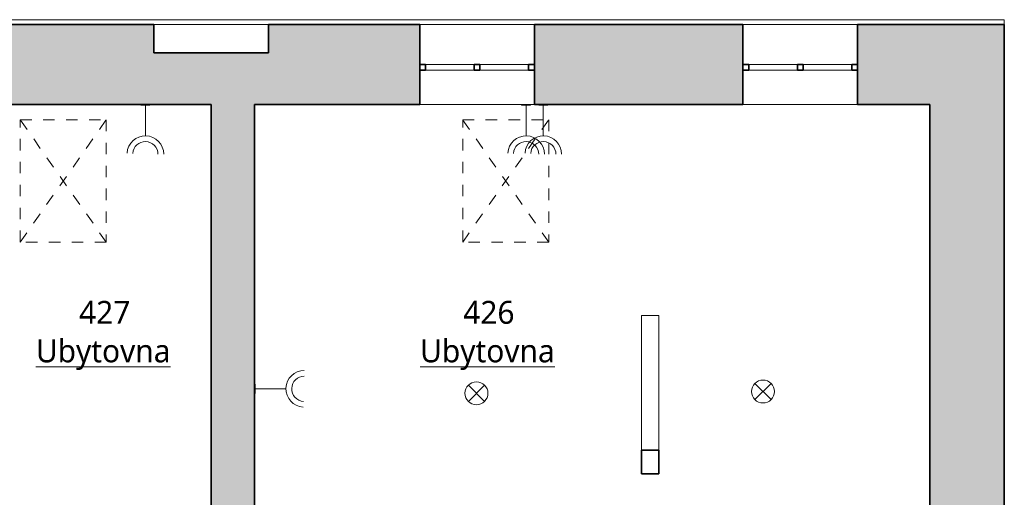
# Model space of a CAD drawing. Header units: metres. Extents: x -0.2 to 46.2, y -4.9 to 14.9.
# Tile 13 of 13: x 31.2 to 39.8, y 10.6 to 14.8. Entities that reach past the tile are written whole.
import ezdxf

# ---------------------------------------------------------------- set-up
doc = ezdxf.new("R2010")
doc.units = ezdxf.units.M
doc.linetypes.add('AV - Cerch_ 1 tecka 4mm', pattern=[0.006, 0.004, -0.001, 0, -0.001])
doc.layers.add('AV-MISTNOSTI', color=5, linetype='Continuous', lineweight=5, true_color=0x0000ff)
doc.layers.add('AV-TEXTY', color=5, linetype='Continuous', lineweight=13, true_color=0x0000ff)
doc.layers.add('AV-SRAFY', color=7, linetype='Continuous', lineweight=35)
doc.layers.add('AV-STAVBA', color=7, linetype='Continuous', lineweight=18)
doc.styles.add('Trebuchet MS_B', font='trebuc.ttf', dxfattribs={"height": 0.2})

# ---------------------------------------------------------------- blocks, each defined once
blk = doc.blocks.new('WI_2 - 1000x450-1316571-4NP')
at = {"layer": 'AV-STAVBA', "color": 254, "linetype": 'AV - Cerch_ 1 tecka 4mm', "lineweight": 13, "true_color": 0xcccccc}
for p, q in [((1.63, 0.35), (0.63, 0.35)), ((1.63, -0.35), (0.63, -0.35))]:
    blk.add_line(p, q, dxfattribs=at)
at = {"layer": 'AV-STAVBA', "color": 254, "true_color": 0xcccccc}
for p, q in [((0.63, -0.05), (0.63, 0)), ((0.63, 0), (1.63, 0)), ((0.68, -0.05), (0.68, 0)), ((1.58, -0.05), (1.58, 0)), ((1.63, -0.05), (1.63, 0)), ((0.63, -0.05), (1.63, -0.05)), ((0.68, 0), (1.105, 0)), ((1.105, -0.05), (0.68, -0.05)), ((1.155, 0), (1.58, 0)), ((1.58, -0.05), (1.155, -0.05))]:
    blk.add_line(p, q, dxfattribs=at)
at = {"layer": 'AV-STAVBA', "color": 254, "lineweight": 35, "true_color": 0xcccccc}
for p, q in [((0.68, 0), (0.63, 0)), ((0.63, 0), (0.63, -0.05)), ((0.63, -0.05), (0.68, -0.05)), ((0.68, -0.05), (0.68, 0)), ((1.155, 0), (1.105, 0)), ((1.105, 0), (1.105, -0.05)), ((1.105, -0.05), (1.155, -0.05)), ((1.155, -0.05), (1.155, 0)), ((1.63, 0), (1.58, 0)), ((1.58, 0), (1.58, -0.05)), ((1.58, -0.05), (1.63, -0.05)), ((1.63, -0.05), (1.63, 0))]:
    blk.add_line(p, q, dxfattribs=at)
blk = doc.blocks.new('GM_Nika_obdélníková - 1000x450-1317240-4NP')
at = {"layer": 'AV-STAVBA', "color": 254, "linetype": 'AV - Cerch_ 1 tecka 4mm', "true_color": 0xcccccc}
blk.add_line((-0.5, 0.35), (0.5, 0.35), dxfattribs=at)
blk = doc.blocks.new('Řísma 2NP_ vnitroblok - Řísma 2NP_ vnitroblok-1646675-4NP')
at = {"layer": 'AV-STAVBA', "color": 254, "true_color": 0xcccccc}
for p, q in [((25.2364, 14.789), (39.7648, 14.789)), ((39.7648, 14.789), (39.7648, 14.7482))]:
    blk.add_line(p, q, dxfattribs=at)
blk = doc.blocks.new('D0089 - 1514 - OÚPSŘ_Benešova_rvt-1-4NP')
at = {"layer": 'AV-SRAFY', "lineweight": 5, "true_color": 0xcccccc}
h = blk.add_hatch(color=254, dxfattribs=at)
h.paths.add_polyline_path([(39.1148, 14.0482), (39.1148, 14.7482), (38.4848, 14.7482), (38.4848, 14.0482)])
h.paths.add_polyline_path([(37.4848, 14.0482), (37.4848, 14.7482), (35.6648, 14.7482), (35.6648, 14.0482), (35.8789, 14.0482)])
h.paths.add_polyline_path([(34.6648, 14.0482), (34.6648, 14.7482), (33.3448, 14.7482), (33.3448, 14.4982), (32.3448, 14.4982), (32.3448, 14.7482), (30.3448, 14.7482), (30.3448, 14.0482), (33.2248, 14.0482)])
h.paths.add_polyline_path([(29.3448, 14.0482), (29.3448, 14.7482), (27.3448, 14.7482), (27.3448, 14.4982), (26.3448, 14.4982), (26.3448, 14.7482), (20.9248, 14.7482), (20.9248, 14.4982), (20.0748, 14.4982), (20.0748, 14.0482), (29.2448, 14.0482)])
for points in [[(39.1148, 13.9982), (39.7648, 13.9982), (39.7648, 14.7482), (39.1148, 14.7482), (39.1148, 14.0482)], [(32.8448, 13.9982), (33.2248, 13.9982), (33.2248, 14.0482), (32.8448, 14.0482)], [(33.2248, 9.1282), (33.2248, 13.9982), (32.8448, 13.9982), (32.8448, 9.1282), (32.9748, 9.1282)], [(39.7648, 9.6182), (39.7648, 13.9982), (39.1148, 13.9982), (39.1148, 9.6182), (39.1848, 9.6182)]]:
    blk.add_hatch(color=254, dxfattribs=at).paths.add_polyline_path(points)
at = {"layer": 'AV-STAVBA', "color": 254, "lineweight": 35, "true_color": 0xcccccc}
for p, q in [((30.3448, 14.7482), (32.3448, 14.7482)), ((32.3448, 14.7482), (32.3448, 14.4982)), ((34.6648, 14.7482), (33.3448, 14.7482)), ((33.3448, 14.7482), (33.3448, 14.4982)), ((34.6648, 14.3982), (34.6648, 14.7482)), ((35.6648, 14.3982), (35.6648, 14.7482)), ((37.4848, 14.7482), (35.6648, 14.7482)), ((37.4848, 14.3982), (37.4848, 14.7482)), ((38.4848, 14.3982), (38.4848, 14.7482)), ((39.1148, 14.7482), (38.4848, 14.7482)), ((39.1148, 14.7482), (39.7648, 14.7482)), ((39.7648, 14.7482), (39.7648, 13.9982)), ((32.3448, 14.4982), (33.3448, 14.4982)), ((34.6648, 14.0482), (34.6648, 14.3482)), ((35.6648, 14.0482), (35.6648, 14.3482)), ((37.4848, 14.0482), (37.4848, 14.3482)), ((38.4848, 14.0482), (38.4848, 14.3482)), ((32.8448, 14.0482), (30.3448, 14.0482)), ((32.8448, 14.0482), (32.8448, 13.9982)), ((34.6648, 14.0482), (33.2248, 14.0482)), ((33.2248, 14.0482), (33.2248, 13.9982)), ((37.4848, 14.0482), (35.6648, 14.0482)), ((39.1148, 14.0482), (38.4848, 14.0482)), ((39.1148, 14.0482), (39.1148, 13.9982)), ((32.8448, 9.1282), (32.8448, 13.9982)), ((33.2248, 9.1282), (33.2248, 13.9982)), ((39.1148, 9.7182), (39.1148, 13.9982)), ((39.7648, 9.6182), (39.7648, 13.9982)), ((36.7498, 11.0322), (36.5998, 11.0322)), ((36.5998, 11.0322), (36.5998, 10.8258)), ((36.7498, 10.8258), (36.7498, 11.0322)), ((36.5998, 10.8258), (36.7498, 10.8258))]:
    blk.add_line(p, q, dxfattribs=at)
at = {"layer": 'AV-STAVBA', "color": 254, "true_color": 0xcccccc}
for p, q in [((32.3448, 14.7482), (33.3448, 14.7482)), ((34.6648, 14.7482), (35.6648, 14.7482)), ((37.4848, 14.7482), (38.4848, 14.7482)), ((35.6648, 14.0482), (34.6648, 14.0482)), ((38.4848, 14.0482), (37.4848, 14.0482)), ((36.5998, 12.1665), (36.5998, 12.2058)), ((36.5998, 12.2058), (36.7498, 12.2058)), ((36.7498, 12.2058), (36.7498, 12.1665)), ((36.5998, 12.1665), (36.5998, 11.0322)), ((36.7498, 12.1665), (36.7498, 11.0322))]:
    blk.add_line(p, q, dxfattribs=at)
at = {"layer": 'AV-STAVBA', "color": 254, "linetype": 'AV - Cerch_ 1 tecka 4mm', "lineweight": 13, "true_color": 0xcccccc}
for p, q in [((31.1798, 13.9144), (31.9298, 13.9144)), ((31.1798, 12.848), (31.1798, 13.9144)), ((31.9298, 12.848), (31.1798, 13.9144)), ((31.1798, 12.848), (31.9298, 13.9144)), ((31.9298, 13.9144), (31.9298, 12.848)), ((35.0398, 13.9144), (35.7898, 13.9144)), ((35.0398, 12.848), (35.0398, 13.9144)), ((35.7898, 12.848), (35.0398, 13.9144)), ((35.0398, 12.848), (35.7898, 13.9144)), ((35.7898, 13.9144), (35.7898, 12.848)), ((31.9298, 12.848), (31.1798, 12.848)), ((35.7898, 12.848), (35.0398, 12.848))]:
    blk.add_line(p, q, dxfattribs=at)
at = {"layer": 'AV-STAVBA', "color": 254, "lineweight": 18, "true_color": 0xcccccc}
for name, p in [('Řísma 2NP_ vnitroblok - Řísma 2NP_ vnitroblok-1646675-4NP', (0, 0)), ('GM_Nika_obdélníková - 1000x450-1317240-4NP', (32.8448, 14.3982)), ('WI_2 - 1000x450-1316571-4NP', (34.0348, 14.3982)), ('WI_2 - 1000x450-1316571-4NP', (36.8548, 14.3982))]:
    blk.add_blockref(name, p, dxfattribs=at)
blk = doc.blocks.new('EF_Zásuvka - Dvojzásuvka-840806-4NP')
at = {"layer": 'AV-STAVBA'}
for p, q in [((7.7409, 13.9932), (7.7409, 13.9982)), ((7.8209, 13.9932), (7.7409, 13.9932)), ((7.8109, 13.9932), (7.7509, 13.9932)), ((7.7509, 13.9932), (7.8109, 13.9932)), ((7.8109, 13.9932), (7.7509, 13.9932)), ((7.7509, 13.9932), (7.8109, 13.9932)), ((7.7559, 13.9932), (7.8059, 13.9932)), ((7.7559, 13.9932), (7.8059, 13.9932)), ((7.7629, 13.9932), (7.8009, 13.9932)), ((7.7629, 13.9932), (7.8009, 13.9932)), ((7.7629, 13.9932), (7.8009, 13.9932)), ((7.7629, 13.9932), (7.8009, 13.9932)), ((7.7697, 13.9932), (7.7734, 13.9932)), ((7.7697, 13.9932), (7.7734, 13.9932)), ((7.771, 13.9932), (7.7747, 13.9932)), ((7.771, 13.9932), (7.7747, 13.9932)), ((7.7747, 13.9932), (7.7784, 13.9932)), ((7.7747, 13.9932), (7.7784, 13.9932)), ((7.7797, 13.9932), (7.7834, 13.9932)), ((7.7797, 13.9932), (7.7834, 13.9932)), ((7.7921, 13.9932), (7.7883, 13.9932)), ((7.7921, 13.9932), (7.7883, 13.9932)), ((7.7934, 13.9932), (7.7897, 13.9932)), ((7.7934, 13.9932), (7.7897, 13.9932)), ((7.8209, 13.9982), (7.8209, 13.9932))]:
    blk.add_line(p, q, dxfattribs=at)
blk = doc.blocks.new('LF_kulový vrchlík - 150_40-890109-4NP')
at = {"layer": 'AV-STAVBA', "color": 5, "true_color": 0x0000ff}
for p, q in [((-0.0707, -0.0707), (0.0707, 0.0707)), ((0.0707, -0.0707), (-0.0707, 0.0707))]:
    blk.add_line(p, q, dxfattribs=at)
blk.add_circle((0, 0), 0.1, dxfattribs=at)

msp = doc.modelspace()

# ---------------------------------------------------------------- block references
at = {"lineweight": 5}
msp.add_blockref('D0089 - 1514 - OÚPSŘ_Benešova_rvt-1-4NP', (0, 0), dxfattribs=at)

# ---------------------------------------------------------------- next in the draw order: linework, layer by layer
at = {"layer": 'AV-TEXTY', "lineweight": 5}
for p, q in [((32.2713, 13.775), (32.2713, 14.0482)), ((35.5926, 13.775), (35.5926, 14.0482)), ((35.743, 13.775), (35.743, 14.0482)), ((33.4979, 11.5666), (33.2248, 11.5666))]:
    msp.add_line(p, q, dxfattribs=at)
for centre, radius, start, end in [((32.2713, 13.615), 0.16, 360, 176.41054), ((35.5926, 13.615), 0.16, 360, 176.41054), ((35.743, 13.615), 0.16, 360, 176.41054), ((32.2713, 13.615), 0.11, 0, 176.41054), ((35.5926, 13.615), 0.11, 0, 176.41054), ((35.743, 13.615), 0.11, 0, 176.41054), ((33.6579, 11.5666), 0.16, 90, 266.41054), ((33.6579, 11.5666), 0.11, 90, 266.41054)]:
    msp.add_arc(centre, radius, start, end, dxfattribs=at)

# ---------------------------------------------------------------- next in the draw order: block references
at = {"layer": 'AV-STAVBA'}
for p in [(24.4904, 0.05), (27.8117, 0.05), (27.9621, 0.05)]:
    msp.add_blockref('EF_Zásuvka - Dvojzásuvka-840806-4NP', p, dxfattribs=at)
at = {"layer": 'AV-STAVBA', "rotation": 90.00000000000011}
msp.add_blockref('EF_Zásuvka - Dvojzásuvka-840806-4NP', (47.223, 3.7857), dxfattribs=at)
at = {"layer": 'AV-STAVBA', "color": 5, "true_color": 0x0000ff, "extrusion": (0, 0, -1), "rotation": 180}
for p in [(-35.1598, 11.5282), (-37.6598, 11.5432)]:
    msp.add_blockref('LF_kulový vrchlík - 150_40-890109-4NP', p, dxfattribs=at)

# ---------------------------------------------------------------- next in the draw order: texts
at = {"layer": 'AV-MISTNOSTI', "char_height": 0.2, "attachment_point": 1, "style": 'Trebuchet MS_B'}
for s, insert, width in [('427', (31.6929, 12.3342), 0.601266), ('426', (35.0449, 12.3342), 0.601266), ('\\LUbytovna', (31.3159, 11.9979), 1.515189), ('\\LUbytovna', (34.6679, 11.9979), 1.515189)]:
    msp.add_mtext(s, dxfattribs=dict(at, insert=insert, width=width))

doc.saveas('drawing.dxf')
